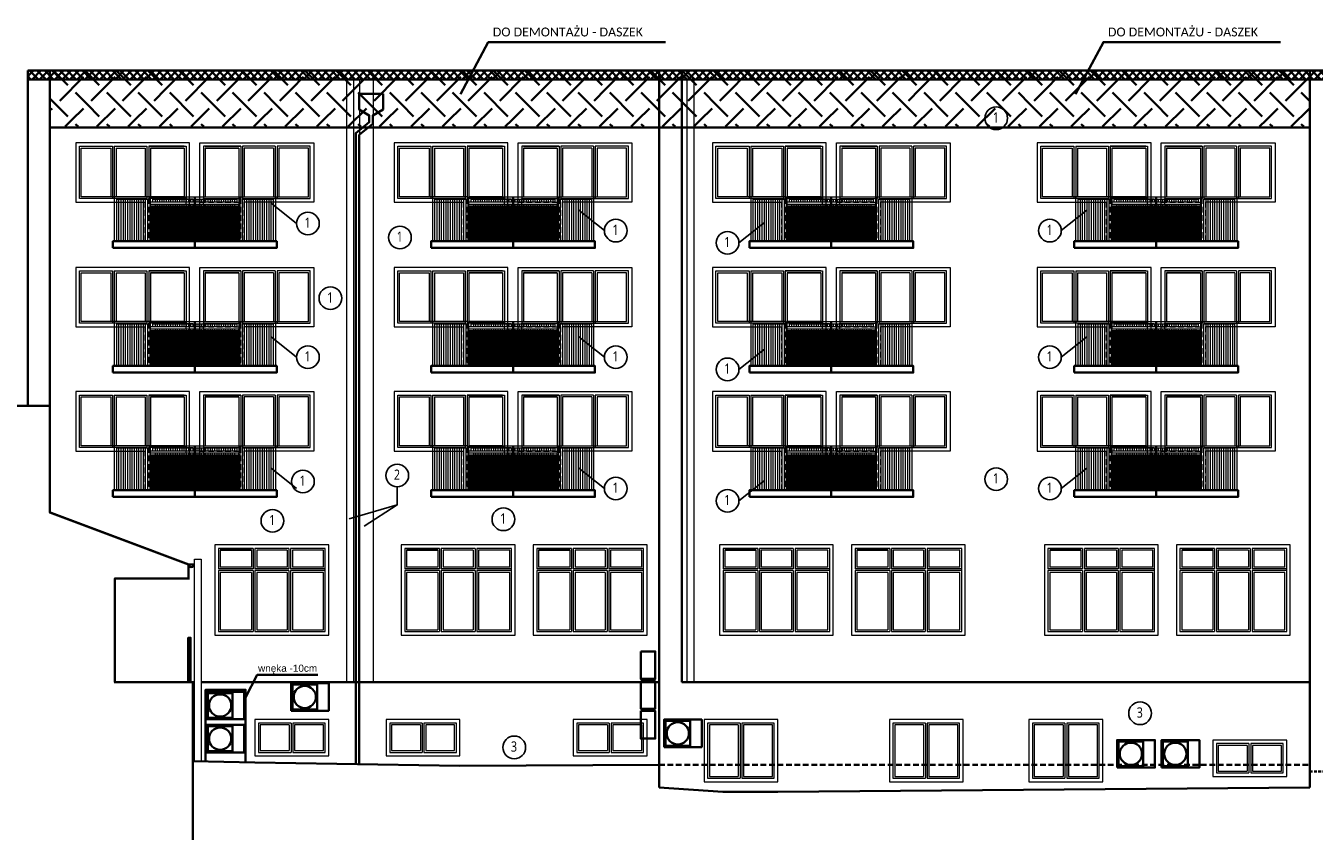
# Model space of a CAD drawing. Header units: inches. Extents: x 0 to 111471, y -105323 to 11070.
# Tile 246 of 256: x 38630 to 41529, y -17444 to -15609. Entities that reach past the tile are written whole.
import ezdxf
from ezdxf.enums import TextEntityAlignment as Align

# ---------------------------------------------------------------- set-up
doc = ezdxf.new("R2010")
doc.units = ezdxf.units.IN
doc.header["$MEASUREMENT"] = 0
doc.linetypes.add('DASHDOTX2', pattern=[50.8, 25.4, -12.7, 0, -12.7])
doc.linetypes.add('DASHED', pattern=[19.05, 12.7, -6.35])
for name, color, linetype, lineweight in [('888 drzwi i okna', 4, 'Continuous', 0), ('888 elementy do usunięcia', 6, 'Continuous', 35), ('888 elementy isntniejące na elewacjach', 31, 'Continuous', 35), ('888 nowa attyka grafitowa', 24, 'Continuous', 35), ('888 osie', 5, 'DASHDOTX2', 13), ('888 projektowane elementy', 6, 'Continuous', 13), ('888 rynna', 24, 'Continuous', 35), ('888 sciany istniejące', 2, 'Continuous', 35), ('Ele_SYMBOLE', 3, 'Continuous', 9)]:
    doc.layers.add(name, color=color, linetype=linetype, lineweight=lineweight)
doc.layers.add('888 opisy kolorow', color=11, linetype='Continuous')
doc.styles.get("Standard").update_dxf_attribs({"font": 'arial.ttf'})
doc.styles.add('TS 100_ILIARD OSIE', font='trebuc.ttf', dxfattribs={"width": 0.8, "height": 23})

# ---------------------------------------------------------------- blocks, each defined once
blk = doc.blocks.new('G$CCCD7E5BA')
at = {"layer": '888 drzwi i okna', "ltscale": 1.6}
for points in [[(-256, 0), (0, 0), (0, 203), (-256, 203)], [(-174, 195), (-174, 195)]]:
    blk.add_lwpolyline(points, close=True, dxfattribs=at)
for points in [[(-170, 195), (-248, 195), (-248, 149)], [(-244, 195), (-170, 195)], [(-174, 191), (-244, 191), (-244, 153)], [(-244, 191), (-174, 191)], [(-174, 191), (-174, 153)], [(-170, 195), (-170, 149)], [(-166, 195), (-166, 149)], [(-90, 195), (-166, 195)], [(-162, 191), (-162, 153)], [(-94, 191), (-162, 191)], [(-94, 191), (-94, 153)], [(-90, 195), (-90, 149)], [(-86, 195), (-86, 149)], [(-86, 8), (-8, 8), (-8, 195), (-86, 195)], [(-12, 153), (-12, 191), (-82, 191)], [(-82, 191), (-82, 153)], [(-170, 149), (-248, 149)], [(-248, 145), (-248, 8), (-170, 8)], [(-170, 145), (-248, 145)], [(-174, 153), (-244, 153)], [(-170, 145), (-170, 8)], [(-90, 149), (-166, 149)], [(-166, 145), (-166, 8)], [(-90, 145), (-166, 145)], [(-94, 153), (-162, 153)], [(-90, 145), (-90, 8)], [(-8, 149), (-86, 149)], [(-86, 145), (-86, 8)], [(-8, 145), (-86, 145)], [(-12, 153), (-82, 153)], [(-244, 141), (-244, 12), (-174, 12)], [(-174, 141), (-244, 141)], [(-174, 141), (-174, 12)], [(-162, 141), (-162, 12)], [(-94, 141), (-162, 141)], [(-94, 141), (-94, 12)], [(-82, 141), (-82, 12)], [(-12, 141), (-82, 141)], [(-82, 12), (-12, 12), (-12, 141)], [(-166, 8), (-90, 8)], [(-162, 12), (-94, 12)]]:
    blk.add_lwpolyline(points, dxfattribs=at)
blk = doc.blocks.new('G$C4B6E13C3')
at = {"layer": '888 drzwi i okna'}
blk.add_lwpolyline([(0, 82), (0, 0), (166, 0), (166, 82)], close=True, dxfattribs=at)
for points in [[(81, 74), (8, 74), (8, 8), (81, 8)], [(77, 70), (12, 70), (12, 12), (77, 12)], [(77, 70), (77, 12)], [(81, 74), (81, 8)], [(85, 8), (158, 8), (158, 74), (85, 74)], [(85, 74), (85, 8)], [(89, 12), (154, 12), (154, 70), (89, 70)], [(89, 70), (89, 12)]]:
    blk.add_lwpolyline(points, dxfattribs=at)
blk = doc.blocks.new('G$CE5BC181C')
at = {"layer": '888 drzwi i okna'}
for points in [[(0, -133.8), (0, 0), (-256, 0), (-256, -133.8), (-100, -133.8)], [(-173.5, -125.8), (-248, -125.8), (-248, -8), (-173.5, -8)], [(-244, -50), (-244, -12), (-177.5, -12)], [(-177.5, -12), (-177.5, -50)], [(-173.5, -8), (-173.5, -54)], [(-169.5, -8), (-96, -8)], [(-169.5, -8), (-169.5, -54)], [(-165.5, -12), (-100, -12)], [(-165.5, -12), (-165.5, -50)], [(-100, -12), (-100, -50)], [(-96, -8), (-96, -54)], [(-92, -8), (-8, -8), (-8, -54)], [(-92, -8), (-92, -54)], [(-12, -8), (-92, -8)], [(-88, -12), (-12, -12), (-12, -50)], [(-12, -12), (-88, -12)], [(-88, -12), (-88, -50)], [(-177.5, -121.8), (-244, -121.8), (-244, -50)], [(-177.5, -50), (-177.5, -121.8)], [(-173.5, -54), (-173.5, -125.8)], [(-169.5, -54), (-169.5, -125.8)], [(-165.5, -50), (-165.5, -121.8)], [(-100, -50), (-100, -121.8)], [(-96, -54), (-96, -125.8)], [(-8, -54), (-8, -125.8), (-92, -125.8)], [(-92, -54), (-92, -125.8)], [(-12, -50), (-12, -121.8), (-88, -121.8)], [(-88, -50), (-88, -121.8)], [(-96, -125.8), (-169.5, -125.8)], [(-100, -121.8), (-165.5, -121.8)]]:
    blk.add_lwpolyline(points, dxfattribs=at)
blk.add_lwpolyline([(-88, -8), (-88, -8)], close=True, dxfattribs=at)
at = {"layer": '888 drzwi i okna', "linetype": 'DASHED'}
for points in [[(-100, -221.8), (0, -221.8), (0, -125.8)], [(0, -221.8), (-100, -221.8), (-100, -125.8)], [(-12.2, -213.8), (-92, -213.8), (-92, -125.8)], [(-12.2, -209.8), (-88, -209.8), (-88, -133.8)], [(-87.8, -213.8), (-8, -213.8), (-8, -125.8)], [(-87.8, -209.8), (-12, -209.8), (-12, -125.8)], [(0, -133.8), (-87.8, -133.8)], [(0, -133.8), (-87.8, -133.8)]]:
    blk.add_lwpolyline(points, dxfattribs=at)
blk = doc.blocks.new('G$CC7323F5F')
at = {"layer": '888 drzwi i okna'}
blk.add_lwpolyline([(0, 0), (0, -140), (166, -140), (166, 0)], close=True, dxfattribs=at)
for points in [[(81, -8), (8, -8), (8, -132), (81, -132)], [(77, -12), (12, -12), (12, -128), (77, -128)], [(77, -12), (77, -128)], [(81, -8), (81, -132)], [(85, -132), (158, -132), (158, -8), (85, -8)], [(85, -8), (85, -132)], [(89, -128), (154, -128), (154, -12), (89, -12)], [(89, -12), (89, -128)]]:
    blk.add_lwpolyline(points, dxfattribs=at)
blk = doc.blocks.new('G$C8A4EE6A8')
at = {"layer": '888 sciany istniejące'}
h = blk.add_hatch(dxfattribs=at)
h.set_pattern_fill('ANSI31', color=3, scale=20)
h.set_pattern_definition([(45, (64.2046, 355.6206), (-1.767767, 1.767767), [])])
h.paths.add_polyline_path([(-85, 15), (-85, 93), (-283.6, 93), (-283.6, 15)])
for points in [[(-363.6, 15), (-283.6, 15), (-283.6, 93), (-85, 93), (-85, 15)], [(-184.3, 115), (-184.3, 0)]]:
    blk.add_lwpolyline(points, dxfattribs=at)
blk.add_lwpolyline([(-368.6, 0), (0, 0), (0, 15), (-368.6, 15)], close=True, dxfattribs=at)
at = {"layer": 'Ele_SYMBOLE'}
for points in [[(-285.6, 110), (-285.6, 115), (-365.6, 115), (-365.6, 15)], [(-290.6, 110), (-360.6, 110), (-360.6, 15)], [(-360.6, 110), (-355.6, 110), (-355.6, 15)], [(-355.6, 110), (-350.6, 110), (-350.6, 15)], [(-350.6, 110), (-345.6, 110), (-345.6, 15)], [(-345.6, 110), (-340.6, 110), (-340.6, 15)], [(-340.6, 110), (-335.6, 110), (-335.6, 15)], [(-335.6, 110), (-330.6, 110), (-330.6, 15)], [(-330.6, 110), (-325.6, 110), (-325.6, 15)], [(-325.6, 110), (-320.6, 110), (-320.6, 15)], [(-320.6, 110), (-315.6, 110), (-315.6, 15)], [(-315.6, 110), (-310.6, 110), (-310.6, 15)], [(-310.6, 110), (-305.6, 110), (-305.6, 15)], [(-305.6, 110), (-300.6, 110), (-300.6, 15)], [(-300.6, 110), (-295.6, 110), (-295.6, 15)], [(-295.6, 110), (-290.6, 110), (-290.6, 15)], [(-285.6, 110), (-285.6, 110), (-285.6, 15)], [(-268.6, 110), (-273.6, 110), (-273.6, 103)], [(-273.6, 98), (-273.6, 93)], [(-263.6, 110), (-268.6, 110), (-268.6, 103)], [(-268.6, 98), (-268.6, 93)], [(-258.6, 110), (-263.6, 110), (-263.6, 103)], [(-263.6, 98), (-263.6, 93)], [(-253.6, 110), (-258.6, 110), (-258.6, 103)], [(-258.6, 98), (-258.6, 93)], [(-248.6, 110), (-253.6, 110), (-253.6, 103)], [(-253.6, 98), (-253.6, 93)], [(-243.6, 110), (-248.6, 110), (-248.6, 103)], [(-248.6, 98), (-248.6, 93)], [(-238.6, 110), (-243.6, 110), (-243.6, 103)], [(-243.6, 98), (-243.6, 93)], [(-233.6, 110), (-238.6, 110), (-238.6, 103)], [(-238.6, 98), (-238.6, 93)], [(-228.6, 110), (-233.6, 110), (-233.6, 103)], [(-233.6, 98), (-233.6, 93)], [(-223.6, 110), (-228.6, 110), (-228.6, 103)], [(-228.6, 98), (-228.6, 93)], [(-218.6, 110), (-223.6, 110), (-223.6, 103)], [(-223.6, 98), (-223.6, 93)], [(-213.6, 110), (-218.6, 110), (-218.6, 103)], [(-218.6, 98), (-218.6, 93)], [(-208.6, 110), (-213.6, 110), (-213.6, 103)], [(-213.6, 98), (-213.6, 93)], [(-203.6, 110), (-208.6, 110), (-208.6, 103)], [(-208.6, 98), (-208.6, 93)], [(-198.6, 110), (-203.6, 110), (-203.6, 103)], [(-203.6, 98), (-203.6, 93)], [(-193.6, 110), (-198.6, 110), (-198.6, 103)], [(-198.6, 98), (-198.6, 93)], [(-188.6, 110), (-193.6, 110), (-193.6, 103)], [(-193.6, 98), (-193.6, 93)], [(-188.6, 110), (-188.6, 103)], [(-188.6, 98), (-188.6, 93)], [(-185, 110), (-180, 110), (-180, 103)], [(-180, 110), (-175, 110), (-175, 103)], [(-180, 98), (-180, 93)], [(-175, 110), (-170, 110), (-170, 103)], [(-175, 98), (-175, 93)], [(-170, 110), (-165, 110), (-165, 103)], [(-170, 98), (-170, 93)], [(-165, 110), (-160, 110), (-160, 103)], [(-165, 98), (-165, 93)], [(-160, 110), (-155, 110), (-155, 103)], [(-160, 98), (-160, 93)], [(-155, 110), (-150, 110), (-150, 103)], [(-155, 98), (-155, 93)], [(-150, 110), (-145, 110), (-145, 103)], [(-150, 98), (-150, 93)], [(-145, 110), (-140, 110), (-140, 103)], [(-145, 98), (-145, 93)], [(-140, 110), (-135, 110), (-135, 103)], [(-140, 98), (-140, 93)], [(-135, 110), (-130, 110), (-130, 103)], [(-135, 98), (-135, 93)], [(-130, 110), (-125, 110), (-125, 103)], [(-130, 98), (-130, 93)], [(-125, 110), (-120, 110), (-120, 103)], [(-125, 98), (-125, 93)], [(-120, 110), (-115, 110), (-115, 103)], [(-120, 98), (-120, 93)], [(-115, 110), (-110, 110), (-110, 103)], [(-115, 98), (-115, 93)], [(-110, 110), (-105, 110), (-105, 103)], [(-110, 98), (-110, 93)], [(-105, 110), (-100, 110), (-100, 103)], [(-105, 98), (-105, 93)], [(-100, 110), (-95, 110), (-95, 103)], [(-100, 98), (-100, 93)], [(-95, 98), (-95, 93)], [(-83, 110), (-83, 115), (-3, 115), (-3, 15)], [(-83, 110), (-83, 110), (-83, 15)], [(-78, 110), (-8, 110), (-8, 15)], [(-73, 110), (-78, 110), (-78, 15)], [(-68, 110), (-73, 110), (-73, 15)], [(-63, 110), (-68, 110), (-68, 15)], [(-58, 110), (-63, 110), (-63, 15)], [(-53, 110), (-58, 110), (-58, 15)], [(-48, 110), (-53, 110), (-53, 15)], [(-43, 110), (-48, 110), (-48, 15)], [(-38, 110), (-43, 110), (-43, 15)], [(-33, 110), (-38, 110), (-38, 15)], [(-28, 110), (-33, 110), (-33, 15)], [(-23, 110), (-28, 110), (-28, 15)], [(-18, 110), (-23, 110), (-23, 15)], [(-13, 110), (-18, 110), (-18, 15)], [(-8, 110), (-13, 110), (-13, 15)]]:
    blk.add_lwpolyline(points, dxfattribs=at)
for points in [[(-283.6, 115), (-85, 115), (-85, 98), (-283.6, 98)], [(-278.6, 110), (-90, 110), (-90, 103), (-278.6, 103)]]:
    blk.add_lwpolyline(points, close=True, dxfattribs=at)
blk = doc.blocks.new('oznaczenie osi')
at = {"linetype": 'ByBlock'}
blk.add_circle((0, 0), 17, dxfattribs=at)
at = {"oblique": 5, "width": 0.85}
blk.add_attdef('NR', text='', height=15, dxfattribs=at).set_placement((0, -7), align=Align.CENTER)
blk = doc.blocks.new('G$C2D3AD5C8')
at = {"layer": '888 elementy isntniejące na elewacjach'}
for points in [[(0, -62), (85, -62), (85, 0), (0, 0)], [(3, -59), (59, -59), (59, -3), (3, -3)]]:
    blk.add_lwpolyline(points, close=True, dxfattribs=at)
at = {"layer": '888 elementy isntniejące na elewacjach', "ltscale": 0.01}
blk.add_lwpolyline([(0, -5), (0, -57)], dxfattribs=at)
blk.add_circle((31, -31), 25, dxfattribs=at)

msp = doc.modelspace()

# ---------------------------------------------------------------- hatches: boundary and pattern name
at = {"layer": '888 elementy do usunięcia'}
h = msp.add_hatch(dxfattribs=at)
h.set_pattern_fill('SCREEN', color=256, scale=100, angle=45)
h.set_pattern_definition([(45, (35594.85, -25960.16), (0, 141.42136), [76, -24]), (225, (35648.59, -25977.13), (-2e-14, -141.42136), [38, -62]), (225, (35692.43, -25933.29), (-2e-14, -141.42136), [38, -62]), (135, (35613.24, -25924.81), (-141.42136, 1e-14), [38, -62]), (135, (35657.08, -25968.65), (-141.42136, 1e-14), [38, -62]), (315, (35630.21, -25871.07), (141.42136, -3e-14), [76, -24])])
h.paths.add_polyline_path([(41518.535, -15835.883), (41518.535, -15709.883), (38684.27, -15709.883), (38684.27, -15835.883)])
at = {"layer": '888 nowa attyka grafitowa', "linetype": 'DASHED'}
h = msp.add_hatch(dxfattribs=at)
h.set_pattern_fill('CTYSQST', color=256, angle=45)
h.set_pattern_definition([(45, (41782.281, -23486.682), (-8.485281, 8.485281), []), (135, (41782.281, -23486.682), (-8.485281, -8.485281), [])])
h.paths.add_polyline_path([(38634.27, -15709.876), (43357.535, -15709.876), (43357.535, -15729.876), (38634.27, -15729.876)])

# ---------------------------------------------------------------- linework, layer by layer
at = {"layer": '888 drzwi i okna'}
for points in [[(38902.535, -15997.876), (38804.535, -15997.876)], [(38898.535, -15993.876), (38808.535, -15993.876)], [(39117.535, -15997.876), (39215.535, -15997.876)], [(39121.535, -15993.876), (39211.535, -15993.876)], [(39618.535, -15997.876), (39520.535, -15997.876)], [(39614.535, -15993.876), (39524.535, -15993.876)], [(39833.535, -15997.876), (39931.535, -15997.876)], [(39837.535, -15993.876), (39927.535, -15993.876)], [(40334.535, -15997.876), (40236.535, -15997.876)], [(40330.535, -15993.876), (40240.535, -15993.876)], [(40549.535, -15997.876), (40647.535, -15997.876)], [(40553.535, -15993.876), (40643.535, -15993.876)], [(41065.535, -15997.876), (40967.535, -15997.876)], [(41061.535, -15993.876), (40971.535, -15993.876)], [(41280.535, -15997.876), (41378.535, -15997.876)], [(41284.535, -15993.876), (41374.535, -15993.876)], [(38902.535, -16278.376), (38804.535, -16278.376)], [(38898.535, -16274.376), (38808.535, -16274.376)], [(39117.535, -16278.376), (39215.535, -16278.376)], [(39121.535, -16274.376), (39211.535, -16274.376)], [(39618.535, -16278.376), (39520.535, -16278.376)], [(39614.535, -16274.376), (39524.535, -16274.376)], [(39833.535, -16278.376), (39931.535, -16278.376)], [(39837.535, -16274.376), (39927.535, -16274.376)], [(40334.535, -16278.376), (40236.535, -16278.376)], [(40330.535, -16274.376), (40240.535, -16274.376)], [(40549.535, -16278.376), (40647.535, -16278.376)], [(40553.535, -16274.376), (40643.535, -16274.376)], [(41065.535, -16278.376), (40967.535, -16278.376)], [(41061.535, -16274.376), (40971.535, -16274.376)], [(41280.535, -16278.376), (41378.535, -16278.376)], [(41284.535, -16274.376), (41374.535, -16274.376)], [(38902.535, -16557.876), (38804.535, -16557.876)], [(38898.535, -16553.876), (38808.535, -16553.876)], [(39117.535, -16557.876), (39215.535, -16557.876)], [(39121.535, -16553.876), (39211.535, -16553.876)], [(39618.535, -16557.876), (39520.535, -16557.876)], [(39614.535, -16553.876), (39524.535, -16553.876)], [(39833.535, -16557.876), (39931.535, -16557.876)], [(39837.535, -16553.876), (39927.535, -16553.876)], [(40334.535, -16557.876), (40236.535, -16557.876)], [(40330.535, -16553.876), (40240.535, -16553.876)], [(40549.535, -16557.876), (40647.535, -16557.876)], [(40553.535, -16553.876), (40643.535, -16553.876)], [(41065.535, -16557.876), (40967.535, -16557.876)], [(41061.535, -16553.876), (40971.535, -16553.876)], [(41280.535, -16557.876), (41378.535, -16557.876)], [(41284.535, -16553.876), (41374.535, -16553.876)]]:
    msp.add_lwpolyline(points, dxfattribs=at)
at = {"layer": '888 drzwi i okna', "linetype": 'DASHED'}
for points in [[(39121.535, -16093.876), (39021.535, -16093.876), (39021.535, -15997.876)], [(39021.535, -16093.876), (39121.535, -16093.876), (39121.535, -15997.876)], [(39109.332, -16085.876), (39029.535, -16085.876), (39029.535, -15997.876)], [(39109.332, -16081.876), (39033.535, -16081.876), (39033.535, -15997.876)], [(39033.737, -16085.876), (39113.535, -16085.876), (39113.535, -15997.876)], [(39837.535, -16093.876), (39737.535, -16093.876), (39737.535, -15997.876)], [(39737.535, -16093.876), (39837.535, -16093.876), (39837.535, -15997.876)], [(39825.332, -16085.876), (39745.535, -16085.876), (39745.535, -15997.876)], [(39825.332, -16081.876), (39749.535, -16081.876), (39749.535, -15997.876)], [(39749.737, -16085.876), (39829.535, -16085.876), (39829.535, -15997.876)], [(40553.535, -16093.876), (40453.535, -16093.876), (40453.535, -15997.876)], [(40453.535, -16093.876), (40553.535, -16093.876), (40553.535, -15997.876)], [(40541.332, -16085.876), (40461.535, -16085.876), (40461.535, -15997.876)], [(40541.332, -16081.876), (40465.535, -16081.876), (40465.535, -15997.876)], [(40465.737, -16085.876), (40545.535, -16085.876), (40545.535, -15997.876)], [(41284.535, -16093.876), (41184.535, -16093.876), (41184.535, -15997.876)], [(41184.535, -16093.876), (41284.535, -16093.876), (41284.535, -15997.876)], [(41272.332, -16085.876), (41192.535, -16085.876), (41192.535, -15997.876)], [(41272.332, -16081.876), (41196.535, -16081.876), (41196.535, -15997.876)], [(41196.737, -16085.876), (41276.535, -16085.876), (41276.535, -15997.876)], [(39121.535, -16374.376), (39021.535, -16374.376), (39021.535, -16278.376)], [(39021.535, -16374.376), (39121.535, -16374.376), (39121.535, -16278.376)], [(39109.332, -16366.376), (39029.535, -16366.376), (39029.535, -16278.376)], [(39109.332, -16362.376), (39033.535, -16362.376), (39033.535, -16278.376)], [(39033.737, -16366.376), (39113.535, -16366.376), (39113.535, -16278.376)], [(39837.535, -16374.376), (39737.535, -16374.376), (39737.535, -16278.376)], [(39737.535, -16374.376), (39837.535, -16374.376), (39837.535, -16278.376)], [(39825.332, -16366.376), (39745.535, -16366.376), (39745.535, -16278.376)], [(39825.332, -16362.376), (39749.535, -16362.376), (39749.535, -16278.376)], [(39749.737, -16366.376), (39829.535, -16366.376), (39829.535, -16278.376)], [(40553.535, -16374.376), (40453.535, -16374.376), (40453.535, -16278.376)], [(40453.535, -16374.376), (40553.535, -16374.376), (40553.535, -16278.376)], [(40541.332, -16366.376), (40461.535, -16366.376), (40461.535, -16278.376)], [(40541.332, -16362.376), (40465.535, -16362.376), (40465.535, -16278.376)], [(40465.737, -16366.376), (40545.535, -16366.376), (40545.535, -16278.376)], [(41284.535, -16374.376), (41184.535, -16374.376), (41184.535, -16278.376)], [(41184.535, -16374.376), (41284.535, -16374.376), (41284.535, -16278.376)], [(41272.332, -16366.376), (41192.535, -16366.376), (41192.535, -16278.376)], [(41272.332, -16362.376), (41196.535, -16362.376), (41196.535, -16278.376)], [(41196.737, -16366.376), (41276.535, -16366.376), (41276.535, -16278.376)], [(39121.535, -16653.876), (39021.535, -16653.876), (39021.535, -16557.876)], [(39021.535, -16653.876), (39121.535, -16653.876), (39121.535, -16557.876)], [(39109.332, -16645.876), (39029.535, -16645.876), (39029.535, -16557.876)], [(39109.332, -16641.876), (39033.535, -16641.876), (39033.535, -16557.876)], [(39033.737, -16645.876), (39113.535, -16645.876), (39113.535, -16557.876)], [(39837.535, -16653.876), (39737.535, -16653.876), (39737.535, -16557.876)], [(39737.535, -16653.876), (39837.535, -16653.876), (39837.535, -16557.876)], [(39825.332, -16645.876), (39745.535, -16645.876), (39745.535, -16557.876)], [(39825.332, -16641.876), (39749.535, -16641.876), (39749.535, -16557.876)], [(39749.737, -16645.876), (39829.535, -16645.876), (39829.535, -16557.876)], [(40553.535, -16653.876), (40453.535, -16653.876), (40453.535, -16557.876)], [(40541.332, -16645.876), (40461.535, -16645.876), (40461.535, -16557.876)], [(40541.332, -16641.876), (40465.535, -16641.876), (40465.535, -16557.876)], [(41284.535, -16653.876), (41184.535, -16653.876), (41184.535, -16557.876)], [(41184.535, -16653.876), (41284.535, -16653.876), (41284.535, -16557.876)], [(41272.332, -16645.876), (41192.535, -16645.876), (41192.535, -16557.876)], [(41272.332, -16641.876), (41196.535, -16641.876), (41196.535, -16557.876)], [(41196.737, -16645.876), (41276.535, -16645.876), (41276.535, -16557.876)]]:
    msp.add_lwpolyline(points, dxfattribs=at)
at = {"layer": '888 elementy do usunięcia'}
for points in [[(39607.875, -15762.729), (39670.383, -15645.457), (40068.725, -15645.457)], [(40991.7, -15762.729), (41054.209, -15645.457), (41452.55, -15645.457)], [(41518.535, -15837.876), (38684.27, -15837.876)]]:
    msp.add_lwpolyline(points, dxfattribs=at)
at = {"layer": '888 elementy isntniejące na elewacjach', "ltscale": 0.01}
for points in [[(40013.424, -17016.633), (40045.924, -17016.633), (40045.924, -17078.633), (40013.424, -17078.633)], [(40013.424, -17083.633), (40045.924, -17083.633), (40045.924, -17145.633), (40013.424, -17145.633)], [(40013.424, -17150.633), (40045.924, -17150.633), (40045.924, -17212.633), (40013.424, -17212.633)]]:
    msp.add_lwpolyline(points, close=True, dxfattribs=at)
msp.add_lwpolyline([(39286.841, -17069.116), (39150.617, -17069.116), (39124.535, -17120.607)], dxfattribs=at)
at = {"layer": '888 nowa attyka grafitowa'}
msp.add_lwpolyline([(38634.27, -15729.876), (43357.535, -15729.876)], dxfattribs=at)
at = {"layer": '888 opisy kolorow'}
for points in [[(39239.113, -16053.885), (39181.553, -16008.02)], [(39931.673, -16069.886), (39874.114, -16024.02)], [(40959.38, -16069.886), (41016.94, -16024.02)], [(40234.197, -16097.406), (40291.757, -16051.54)], [(39239.113, -16354.559), (39181.553, -16308.694)], [(39931.673, -16354.559), (39874.114, -16308.694)], [(40959.38, -16354.559), (41016.94, -16308.694)], [(40234.197, -16382.079), (40291.757, -16336.214)], [(39239.113, -16650.177), (39181.553, -16604.312)], [(39931.673, -16650.177), (39874.114, -16604.312)], [(40959.38, -16650.177), (41016.94, -16604.312)], [(40234.197, -16677.697), (40291.757, -16631.832)]]:
    msp.add_lwpolyline(points, dxfattribs=at)
at = {"layer": '888 opisy kolorow', "ltscale": 0.01}
for points in [[(39465.585, -16646.356), (39465.585, -16687.165), (39357.248, -16718.358)], [(39465.585, -16687.165), (39391.502, -16735.186)]]:
    msp.add_lwpolyline(points, dxfattribs=at)
at = {"layer": '888 osie', "const_width": 5}
msp.add_lwpolyline([(38225.62, -16464.289), (38225.62, -16464.289), (38684.27, -16464.289), (38684.27, -16703.8), (38996.262, -16820.876), (38996.262, -16852.876), (38830.535, -16852.876), (38830.535, -17085.876), (39005.535, -17085.876), (39005.535, -17263.876), (39005.535, -17441.214)], dxfattribs=at)
at = {"layer": '888 projektowane elementy'}
for points in [[(38684.27, -15729.876), (40054.535, -15729.876)], [(40105.535, -15729.876), (41518.535, -15729.876)]]:
    msp.add_lwpolyline(points, dxfattribs=at)
at = {"layer": '888 projektowane elementy', "ltscale": 0.01}
for points in [[(39352.497, -17085.876), (39352.497, -15729.876), (39367.497, -15729.876), (39367.497, -17085.876)], [(39381.568, -17085.876), (39381.568, -15729.876), (39411.568, -15729.876), (39411.568, -17085.876)], [(40117.497, -17085.876), (40117.497, -15729.876), (40132.497, -15729.876), (40132.497, -17085.876)], [(39009.764, -17263.967), (39009.764, -16808.967), (39024.764, -16808.967), (39024.764, -17264.288)]]:
    msp.add_lwpolyline(points, dxfattribs=at)
at = {"layer": '888 rynna', "ltscale": 0.01}
for points in [[(39372.035, -17270.315), (39372.035, -15850.518), (39402.529, -15826.045), (39402.529, -15810.703), (39379.513, -15797.277), (39379.513, -15762.277), (39433.545, -15762.277), (39433.545, -15797.277), (39410.529, -15810.703), (39410.529, -15829.883), (39380.035, -15854.355), (39380.035, -17270.437)], [(39380.035, -15854.355), (39410.529, -15829.883)], [(38996.262, -16820.876), (39008.266, -16820.876)]]:
    msp.add_lwpolyline(points, dxfattribs=at)
msp.add_arc((39002.264, -16820.876), 6.002, 180, 0, dxfattribs=at)
at = {"layer": '888 sciany istniejące'}
for points in [[(42982.535, -15709.876), (42982.535, -15709.876), (38634.27, -15709.876)], [(38684.27, -16703.8), (38684.27, -16464.289), (38634.27, -16464.289), (38634.27, -15709.876)], [(38684.27, -15709.876), (38684.27, -16703.8)], [(40054.535, -17271.597), (40054.535, -15709.876)], [(40105.535, -17085.876), (40105.535, -15709.876)], [(41518.535, -17150.876), (41518.535, -15709.876)], [(41518.535, -17281.876), (41518.535, -15709.876), (42338.084, -15709.876)], [(38996.262, -16820.876), (38684.27, -16703.8)], [(38996.262, -16852.876), (38996.262, -16820.876)], [(39005.535, -17263.876), (39005.535, -17085.876), (38830.535, -17085.876), (38830.535, -16852.876), (38996.262, -16852.876)], [(39005.535, -17085.876), (39000.535, -17085.876), (39000.535, -16985.876), (38995.535, -16985.876), (38995.535, -17085.876)], [(39005.535, -17263.876), (39005.535, -17085.876), (39009.764, -17085.876)], [(39024.764, -17085.876), (40054.535, -17085.876)], [(40105.535, -17085.876), (41518.535, -17085.876)], [(39034.535, -17264.044), (39034.535, -17103.044), (39124.535, -17103.044), (39124.535, -17265.801)], [(41518.535, -17322.876), (41518.535, -17150.876)], [(40054.535, -17271.597), (39606.535, -17273.876), (39145.535, -17266.876), (39005.535, -17263.876)], [(40054.535, -17271.597), (40054.535, -17322.876)], [(40054.535, -17322.876), (40198.276, -17332.876), (40321.713, -17332.876), (41518.535, -17322.876)]]:
    msp.add_lwpolyline(points, dxfattribs=at)
msp.add_lwpolyline([(40257.737, -16668.876), (40626.332, -16668.876), (40626.332, -16653.876), (40257.737, -16653.876)], close=True, dxfattribs=at)
msp.add_lwpolyline([(40257.737, -16668.876), (40626.332, -16668.876), (40626.332, -16653.876), (40257.737, -16653.876)], close=True, dxfattribs=at)
at = {"layer": '888 sciany istniejące', "linetype": 'DASHED'}
msp.add_lwpolyline([(40054.535, -17271.597), (41518.535, -17271.597)], dxfattribs=at)
at = {"layer": '888 sciany istniejące', "linetype": 'DASHED', "ltscale": 0.5}
msp.add_lwpolyline([(41518.535, -17286.597), (42248.535, -17286.597)], dxfattribs=at)

# ---------------------------------------------------------------- block references
at = {"layer": '888 drzwi i okna'}
for p in [(39311.535, -16979.876), (39730.535, -16979.876), (40027.535, -16979.876), (40446.535, -16979.876), (40743.535, -16979.876), (41177.535, -16979.876), (41474.535, -16979.876)]:
    msp.add_blockref('G$CCCD7E5BA', p, dxfattribs=at)
at = {"layer": '888 elementy isntniejące na elewacjach', "ltscale": 0.01}
for p in [(39226.535, -17088.144), (39036.155, -17107.203), (39036.155, -17182.083), (40065.713, -17169.876), (41085.057, -17215.992), (41185.057, -17215.992)]:
    msp.add_blockref('G$C2D3AD5C8', p, dxfattribs=at)
at = {"layer": '888 opisy kolorow'}
ref = msp.add_blockref('oznaczenie osi', (40813.099, -15817.071), dxfattribs=dict(at, xscale=-1.5, yscale=1.5, zscale=1.5, rotation=89.9999999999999))
ref.add_attrib('NR', '1', dxfattribs={"layer": '0', "height": 23, "style": 'TS 100_ILIARD OSIE', "width": 0.8}).set_placement((40812.503, -15833.607), align=Align.BOTTOM_CENTER)
ref = msp.add_blockref('oznaczenie osi', (39264.613, -16053.885), dxfattribs=dict(at, xscale=-1.5, yscale=1.5, zscale=1.5, rotation=89.99999999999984))
ref.add_attrib('NR', '1', dxfattribs={"layer": '0', "height": 23, "style": 'TS 100_ILIARD OSIE', "width": 0.8}).set_placement((39264.016, -16070.421), align=Align.BOTTOM_CENTER)
ref = msp.add_blockref('oznaczenie osi', (39957.173, -16069.886), dxfattribs=dict(at, xscale=-1.5, yscale=1.5, zscale=1.5, rotation=89.99999999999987))
ref.add_attrib('NR', '1', dxfattribs={"layer": '0', "height": 23, "style": 'TS 100_ILIARD OSIE', "width": 0.8}).set_placement((39956.577, -16086.421), align=Align.BOTTOM_CENTER)
ref = msp.add_blockref('oznaczenie osi', (40933.88, -16069.886), dxfattribs=dict(at, xscale=-1.5, yscale=1.5, zscale=1.5, rotation=89.99999999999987))
ref.add_attrib('NR', '1', dxfattribs={"layer": '0', "height": 23, "style": 'TS 100_ILIARD OSIE', "width": 0.8}).set_placement((40933.284, -16086.421), align=Align.BOTTOM_CENTER)
ref = msp.add_blockref('oznaczenie osi', (39471.737, -16085.39), dxfattribs=dict(at, xscale=-1.5, yscale=1.5, zscale=1.5, rotation=89.99999999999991))
ref.add_attrib('NR', '1', dxfattribs={"layer": '0', "height": 23, "style": 'TS 100_ILIARD OSIE', "width": 0.8}).set_placement((39471.141, -16101.925), align=Align.BOTTOM_CENTER)
ref = msp.add_blockref('oznaczenie osi', (40208.697, -16097.406), dxfattribs=dict(at, xscale=-1.5, yscale=1.5, zscale=1.5, rotation=89.99999999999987))
ref.add_attrib('NR', '1', dxfattribs={"layer": '0', "height": 23, "style": 'TS 100_ILIARD OSIE', "width": 0.8}).set_placement((40208.101, -16113.941), align=Align.BOTTOM_CENTER)
ref = msp.add_blockref('oznaczenie osi', (39315.153, -16221.939), dxfattribs=dict(at, xscale=-1.5, yscale=1.5, zscale=1.5, rotation=89.99999999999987))
ref.add_attrib('NR', '1', dxfattribs={"layer": '0', "height": 23, "style": 'TS 100_ILIARD OSIE', "width": 0.8}).set_placement((39314.557, -16238.475), align=Align.BOTTOM_CENTER)
ref = msp.add_blockref('oznaczenie osi', (39264.613, -16354.559), dxfattribs=dict(at, xscale=-1.5, yscale=1.5, zscale=1.5, rotation=89.99999999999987))
ref.add_attrib('NR', '1', dxfattribs={"layer": '0', "height": 23, "style": 'TS 100_ILIARD OSIE', "width": 0.8}).set_placement((39264.016, -16371.095), align=Align.BOTTOM_CENTER)
ref = msp.add_blockref('oznaczenie osi', (39957.173, -16354.559), dxfattribs=dict(at, xscale=-1.5, yscale=1.5, zscale=1.5, rotation=89.9999999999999))
ref.add_attrib('NR', '1', dxfattribs={"layer": '0', "height": 23, "style": 'TS 100_ILIARD OSIE', "width": 0.8}).set_placement((39956.577, -16371.095), align=Align.BOTTOM_CENTER)
ref = msp.add_blockref('oznaczenie osi', (40933.88, -16354.559), dxfattribs=dict(at, xscale=-1.5, yscale=1.5, zscale=1.5, rotation=89.9999999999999))
ref.add_attrib('NR', '1', dxfattribs={"layer": '0', "height": 23, "style": 'TS 100_ILIARD OSIE', "width": 0.8}).set_placement((40933.284, -16371.095), align=Align.BOTTOM_CENTER)
ref = msp.add_blockref('oznaczenie osi', (40208.697, -16382.079), dxfattribs=dict(at, xscale=-1.5, yscale=1.5, zscale=1.5, rotation=89.9999999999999))
ref.add_attrib('NR', '1', dxfattribs={"layer": '0', "height": 23, "style": 'TS 100_ILIARD OSIE', "width": 0.8}).set_placement((40208.101, -16398.615), align=Align.BOTTOM_CENTER)
ref = msp.add_blockref('oznaczenie osi', (39253.374, -16634.382), dxfattribs=dict(at, xscale=-1.5, yscale=1.5, zscale=1.5, rotation=89.99999999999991))
ref.add_attrib('NR', '1', dxfattribs={"layer": '0', "height": 23, "style": 'TS 100_ILIARD OSIE', "width": 0.8}).set_placement((39252.778, -16650.917), align=Align.BOTTOM_CENTER)
ref = msp.add_blockref('oznaczenie osi', (39465.585, -16620.856), dxfattribs=dict(at, xscale=-1.5, yscale=1.5, zscale=1.5, rotation=89.9999999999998))
ref.add_attrib('NR', '2', dxfattribs={"layer": '0', "height": 23, "style": 'TS 100_ILIARD OSIE', "width": 0.8}).set_placement((39464.989, -16637.392), align=Align.BOTTOM_CENTER)
ref = msp.add_blockref('oznaczenie osi', (40813.099, -16629.055), dxfattribs=dict(at, xscale=-1.5, yscale=1.5, zscale=1.5, rotation=89.99999999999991))
ref.add_attrib('NR', '1', dxfattribs={"layer": '0', "height": 23, "style": 'TS 100_ILIARD OSIE', "width": 0.8}).set_placement((40812.503, -16645.591), align=Align.BOTTOM_CENTER)
ref = msp.add_blockref('oznaczenie osi', (39957.173, -16650.177), dxfattribs=dict(at, xscale=-1.5, yscale=1.5, zscale=1.5, rotation=89.99999999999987))
ref.add_attrib('NR', '1', dxfattribs={"layer": '0', "height": 23, "style": 'TS 100_ILIARD OSIE', "width": 0.8}).set_placement((39956.577, -16666.712), align=Align.BOTTOM_CENTER)
ref = msp.add_blockref('oznaczenie osi', (40933.88, -16650.177), dxfattribs=dict(at, xscale=-1.5, yscale=1.5, zscale=1.5, rotation=89.99999999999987))
ref.add_attrib('NR', '1', dxfattribs={"layer": '0', "height": 23, "style": 'TS 100_ILIARD OSIE', "width": 0.8}).set_placement((40933.284, -16666.712), align=Align.BOTTOM_CENTER)
ref = msp.add_blockref('oznaczenie osi', (40208.697, -16677.697), dxfattribs=dict(at, xscale=-1.5, yscale=1.5, zscale=1.5, rotation=89.99999999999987))
ref.add_attrib('NR', '1', dxfattribs={"layer": '0', "height": 23, "style": 'TS 100_ILIARD OSIE', "width": 0.8}).set_placement((40208.101, -16694.232), align=Align.BOTTOM_CENTER)
ref = msp.add_blockref('oznaczenie osi', (39704.352, -16719.402), dxfattribs=dict(at, xscale=-1.5, yscale=1.5, zscale=1.5, rotation=89.99999999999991))
ref.add_attrib('NR', '1', dxfattribs={"layer": '0', "height": 23, "style": 'TS 100_ILIARD OSIE', "width": 0.8}).set_placement((39703.755, -16735.937), align=Align.BOTTOM_CENTER)
ref = msp.add_blockref('oznaczenie osi', (39184.74, -16722.881), dxfattribs=dict(at, xscale=-1.5, yscale=1.5, zscale=1.5, rotation=89.9999999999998))
ref.add_attrib('NR', '1', dxfattribs={"layer": '0', "height": 23, "style": 'TS 100_ILIARD OSIE', "width": 0.8}).set_placement((39184.144, -16739.417), align=Align.BOTTOM_CENTER)
ref = msp.add_blockref('oznaczenie osi', (41136.674, -17155.907), dxfattribs=dict(at, xscale=-1.5, yscale=1.5, zscale=1.5, rotation=89.99999999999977))
ref.add_attrib('NR', '3', dxfattribs={"layer": '0', "height": 23, "style": 'TS 100_ILIARD OSIE', "width": 0.8}).set_placement((41136.078, -17172.443), align=Align.BOTTOM_CENTER)
ref = msp.add_blockref('oznaczenie osi', (39728.841, -17232.505), dxfattribs=dict(at, xscale=-1.5, yscale=1.5, zscale=1.5, rotation=89.99999999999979))
ref.add_attrib('NR', '3', dxfattribs={"layer": '0', "height": 23, "style": 'TS 100_ILIARD OSIE', "width": 0.8}).set_placement((39728.245, -17249.041), align=Align.BOTTOM_CENTER)
at = {"layer": '888 sciany istniejące'}
for name, p in [('G$CE5BC181C', (38998.535, -15872.075)), ('G$CE5BC181C', (39714.535, -15872.075)), ('G$CE5BC181C', (40430.535, -15872.075)), ('G$CE5BC181C', (41161.535, -15872.075)), ('G$C8A4EE6A8', (39194.332, -16108.876)), ('G$C8A4EE6A8', (39910.332, -16108.876)), ('G$C8A4EE6A8', (40626.332, -16108.876)), ('G$C8A4EE6A8', (41357.332, -16108.876)), ('G$CE5BC181C', (38998.535, -16152.575)), ('G$CE5BC181C', (39714.535, -16152.575)), ('G$CE5BC181C', (40430.535, -16152.575)), ('G$CE5BC181C', (41161.535, -16152.575)), ('G$C8A4EE6A8', (39194.332, -16389.376)), ('G$C8A4EE6A8', (39910.332, -16389.376)), ('G$C8A4EE6A8', (40626.332, -16389.376)), ('G$C8A4EE6A8', (41357.332, -16389.376)), ('G$CE5BC181C', (38998.535, -16432.075)), ('G$CE5BC181C', (39714.535, -16432.075)), ('G$CE5BC181C', (40430.535, -16432.075)), ('G$CE5BC181C', (41161.535, -16432.075)), ('G$C8A4EE6A8', (39194.332, -16668.876)), ('G$C8A4EE6A8', (39910.332, -16668.876)), ('G$C8A4EE6A8', (40626.332, -16668.876)), ('G$C8A4EE6A8', (41357.332, -16668.876)), ('G$C4B6E13C3', (39145.535, -17251.876)), ('G$C4B6E13C3', (39440.535, -17251.876)), ('G$C4B6E13C3', (39861.535, -17251.876)), ('G$CC7323F5F', (40155.713, -17169.876)), ('G$CC7323F5F', (40572.713, -17169.876)), ('G$CC7323F5F', (40886.713, -17169.876)), ('G$C4B6E13C3', (41300.713, -17297.992))]:
    msp.add_blockref(name, p, dxfattribs=at)
at = {"layer": '888 sciany istniejące', "xscale": -1}
for p in [(39021.535, -15872.075), (39737.535, -15872.075), (40453.535, -15872.075), (41184.535, -15872.075), (39021.535, -16152.575), (39737.535, -16152.575), (40453.535, -16152.575), (41184.535, -16152.575), (39021.535, -16432.075), (39737.535, -16432.075), (40453.535, -16432.075), (41184.535, -16432.075)]:
    msp.add_blockref('G$CE5BC181C', p, dxfattribs=at)

# ---------------------------------------------------------------- texts
at = {"layer": '888 elementy do usunięcia', "char_height": 20, "width": 34113.51545, "attachment_point": 1}
for insert in [(39680.527, -15612.93), (41064.352, -15612.93)]:
    msp.add_mtext('{\\fCalibri|b0|i0|c238|p34;DO DEMONTAŻU - DASZEK}', dxfattribs=dict(at, insert=insert))
at = {"layer": '888 elementy isntniejące na elewacjach', "ltscale": 0.01, "insert": (39152.436, -17046.472), "char_height": 16, "width": 183.55281, "attachment_point": 1}
msp.add_mtext('wnęka -10cm', dxfattribs=at)

doc.saveas('drawing.dxf')
